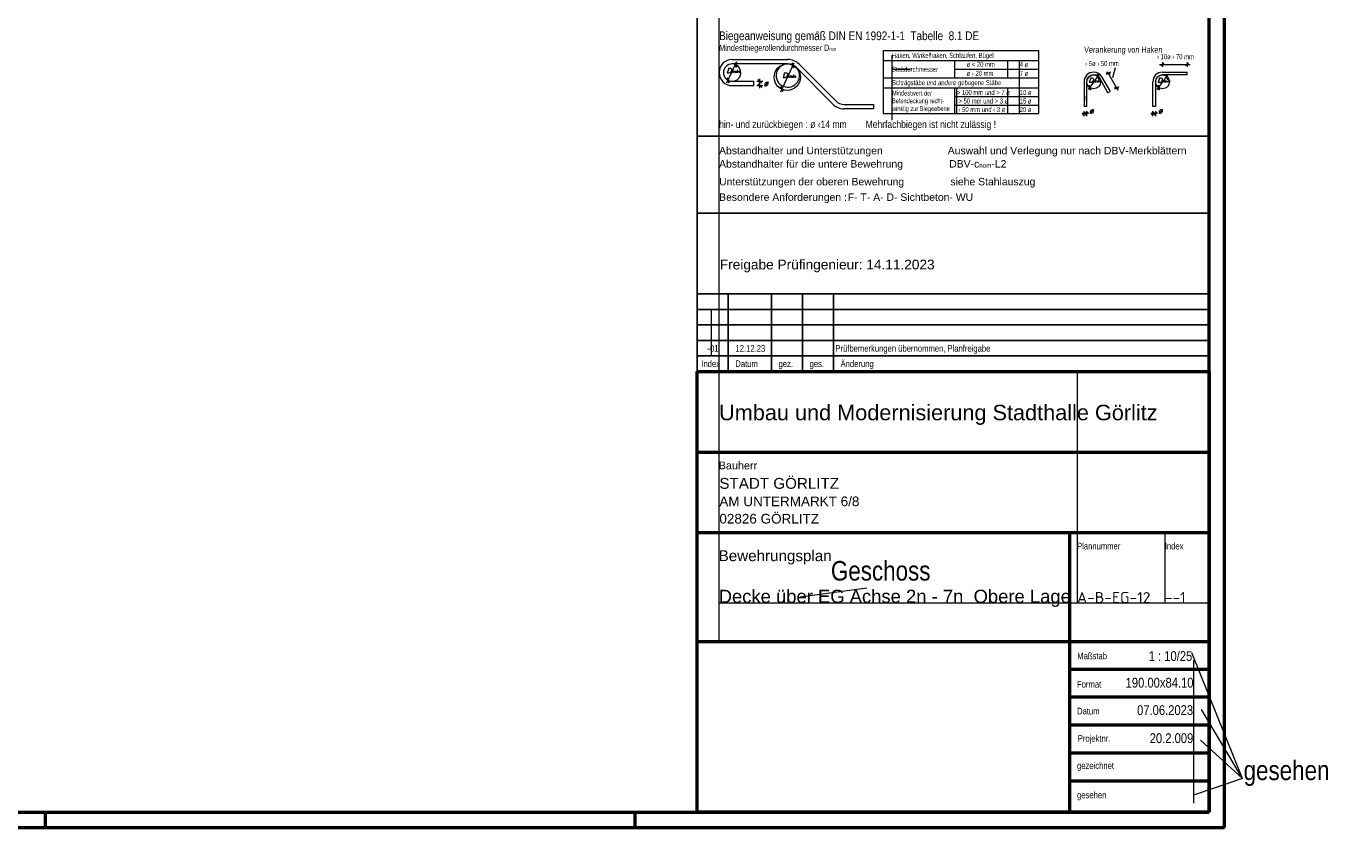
# Model space of a CAD drawing. Header units: millimetres. Extents: x -5 to 113, y -26 to 51.
# Tile 25 of 31: x 76 to 97, y 0 to 13. Entities that reach past the tile are written whole.
import ezdxf
from ezdxf.enums import TextEntityAlignment as Align

# ---------------------------------------------------------------- set-up
doc = ezdxf.new("R2010")
doc.units = ezdxf.units.MM
doc.styles.add('Arial', font='arial.ttf')
doc.styles.add('Arial Narrow', font='ARIALN.TTF')
doc.styles.add('isocp', font='isocp', dxfattribs={"width": 1.1})
doc.styles.add('Italic', font='Italic', dxfattribs={"width": 1.15})
doc.styles.add('msoutlook', font='msoutlook', dxfattribs={"width": 0.7, "oblique": 1.570796})

msp = doc.modelspace()

# ---------------------------------------------------------------- linework, layer by layer
at = {"color": 4, "linetype": 'Continuous', "lineweight": 50}
for p, q in [((95, 0), (95, 42.05)), ((94.75, 0.25), (94.75, 41.8)), ((86.5, 0.25), (86.5, 7.35)), ((86.5, 7.35), (94.75, 7.35)), ((94.75, 7.35), (94.75, 1.749996)), ((86.5, 6.05), (94.75, 6.05)), ((94.75, 5), (94.75, 4.75)), ((94.75, 4.75), (86.5, 4.75)), ((92.5, 4.75), (92.5, 0.25)), ((86.5, 3), (94.75, 3)), ((94.75, 2.55), (92.5, 2.55)), ((94.75, 2.1), (92.5, 2.1)), ((94.75, 1.749996), (94.75, 0.25)), ((94.75, 1.65), (92.5, 1.65)), ((94.75, 1.2), (92.5, 1.2)), ((94.75, 0.75), (92.5, 0.75)), ((1, 0.25), (94.75, 0.25)), ((94.75, 0.25), (86.5, 0.25)), ((0, 0), (95, 0))]:
    msp.add_line(p, q, dxfattribs=at)
at = {"color": 9, "linetype": 'Continuous', "lineweight": 0}
for p, q in [((86.854747, 7.35), (86.854747, 17.315944)), ((89.639623, 12.444265), (89.639623, 12.356689)), ((89.639623, 12.356689), (89.639623, 12.081689)), ((91.698223, 11.504189), (91.698223, 12.356689)), ((89.639623, 12.219189), (89.940064, 12.219189)), ((89.639623, 12.081689), (89.639623, 11.397265)), ((90.685426, 11.504189), (90.685426, 11.916689)), ((86.725366, 8.35), (86.725366, 7.6)), ((86.854747, 3), (86.854747, 7.35)), ((92.622953, 7.35), (92.622953, 3.619985)), ((94.0368, 4.75), (94.0368, 3.619985)), ((89.234672, 3.856308), (88.160109, 3.711655)), ((86.847521, 3.619985), (94.75, 3.619985)), ((95.290547, 0.791789), (94.472896, 2.814547)), ((94.501833, 2.695755), (94.501833, 0.393371)), ((95.290547, 0.791789), (94.62725, 1.905571)), ((95.290547, 0.791789), (94.6101, 1.408207)), ((95.290547, 0.791789), (94.518419, 0.525538))]:
    msp.add_line(p, q, dxfattribs=at)
at = {"color": 3, "linetype": 'Continuous', "lineweight": 25}
for p, q in [((86.5, 13.459069), (86.5, 8.465)), ((94.75, 8.465), (94.75, 13.459069)), ((87.136711, 12.244123), (87.107689, 12.323859)), ((88.061485, 12.243255), (88.032464, 12.32299)), ((92.948388, 12.140386), (92.977409, 12.06065)), ((93.093343, 12.159929), (93.158811, 12.141987)), ((93.974947, 12.270987), (94.022947, 12.318987)), ((94.057175, 12.140386), (94.086196, 12.06065)), ((94.372875, 12.270987), (94.420875, 12.318987)), ((86.98551, 12.078696), (87.014531, 11.998961)), ((87.541457, 11.994202), (87.481457, 12.054202)), ((87.541457, 11.924202), (87.481457, 11.984202)), ((87.851294, 11.937939), (87.880315, 11.858203)), ((92.815395, 11.960502), (92.844417, 11.880767)), ((93.226454, 11.92632), (93.291922, 11.908379)), ((93.924182, 11.960502), (93.953204, 11.880767)), ((92.759555, 11.528189), (92.711555, 11.480189)), ((92.753555, 11.480189), (92.801555, 11.528189)), ((93.868342, 11.528189), (93.820342, 11.480189)), ((93.862342, 11.480189), (93.910342, 11.528189)), ((86.5, 11.138194), (94.75, 11.138194)), ((86.5, 9.898099), (94.75, 9.898099)), ((86.5, 7.35), (86.5, 8.6)), ((94.75, 8.6), (86.5, 8.6)), ((87, 7.35), (87, 8.6)), ((87.7, 7.35), (87.7, 8.6)), ((88.2, 7.35), (88.2, 8.6)), ((88.7, 7.35), (88.7, 8.6)), ((94.75, 7.35), (94.75, 8.6)), ((86.5, 8.35), (94.75, 8.35)), ((86.5, 8.1), (94.75, 8.1)), ((86.5, 7.85), (94.75, 7.85)), ((86.5, 7.6), (94.75, 7.6))]:
    msp.add_line(p, q, dxfattribs=at)
at = {"color": 5, "linetype": 'Continuous', "lineweight": 18}
for p, q in [((86.980997, 11.999856), (87.142334, 12.345845)), ((87.065372, 12.374202), (87.962247, 12.374202)), ((89.5, 12.521689), (89.5, 11.504189)), ((89.5, 12.521689), (92, 12.521689)), ((89.5, 12.356689), (92, 12.356689)), ((90.64735, 12.356689), (90.64735, 12.081689)), ((91.5, 12.356689), (91.5, 12.081689)), ((92, 12.521689), (92, 11.504189)), ((93.998947, 12.334987), (93.998947, 12.254987)), ((94.396875, 12.334987), (94.396875, 12.254987)), ((87.962247, 12.304202), (87.065372, 12.304202)), ((87.847996, 11.856412), (88.063982, 12.319595)), ((88.686749, 11.657365), (88.09483, 12.249284)), ((88.736247, 11.706862), (88.144327, 12.298782)), ((90.64735, 12.219189), (92, 12.219189)), ((92.805391, 11.890211), (92.991962, 12.142565)), ((93.160831, 12.170761), (93.091323, 12.131155)), ((93.107498, 12.183564), (93.279908, 11.880987)), ((93.198275, 12.085377), (93.243941, 12.246551)), ((93.914178, 11.890211), (94.100749, 12.142565)), ((93.954157, 12.294987), (94.444333, 12.294987)), ((93.998947, 12.171031), (94.396875, 12.171031)), ((94.396875, 12.129031), (93.998947, 12.129031)), ((94.396875, 12.129031), (94.396875, 12.171031)), ((87.065372, 12.024202), (87.415372, 12.024202)), ((87.065372, 11.954202), (87.415372, 11.954202)), ((87.415372, 11.954202), (87.415372, 12.024202)), ((87.461457, 12.024202), (87.561457, 12.024202)), ((87.461457, 11.954202), (87.561457, 11.954202)), ((87.511457, 11.914202), (87.511457, 12.064202)), ((89.5, 12.081689), (92, 12.081689)), ((89.5, 11.916689), (92, 11.916689)), ((90.64735, 11.916689), (90.64735, 11.504189)), ((91.5, 11.916689), (91.5, 11.504189)), ((92.73566, 12.016531), (92.73566, 11.618603)), ((92.77766, 12.016531), (92.77766, 11.618603)), ((93.121017, 11.838619), (92.987906, 12.072227)), ((93.024397, 12.09302), (93.157509, 11.859412)), ((93.293942, 11.937153), (93.224434, 11.897547)), ((93.844447, 11.618603), (93.844447, 12.016531)), ((93.886447, 12.016531), (93.886447, 11.618603)), ((90.64735, 11.779189), (92, 11.779189)), ((92.77766, 11.712582), (92.77766, 11.792582)), ((93.121017, 11.838619), (93.157509, 11.859412)), ((88.868829, 11.651945), (89.340505, 11.651945)), ((89.340505, 11.581945), (88.868829, 11.581945)), ((89.340505, 11.651945), (89.340505, 11.581945)), ((89.5, 11.504189), (92, 11.504189)), ((90.64735, 11.641689), (92, 11.641689)), ((92.809555, 11.504189), (92.703555, 11.504189)), ((92.735555, 11.464189), (92.735555, 11.544189)), ((92.77766, 11.618603), (92.73566, 11.618603)), ((92.777555, 11.544189), (92.777555, 11.464189)), ((93.918342, 11.504189), (93.812342, 11.504189)), ((93.844342, 11.464189), (93.844342, 11.544189)), ((93.886447, 11.618603), (93.844447, 11.618603)), ((93.886342, 11.544189), (93.886342, 11.464189))]:
    msp.add_line(p, q, dxfattribs=at)
at = {"color": 4, "linetype": 'Continuous', "lineweight": 50, "ltscale": 0.2}
for p, q in [((76, 0), (76, 0.25)), ((85.5, 0), (85.5, 0.25))]:
    msp.add_line(p, q, dxfattribs=at)
at = {"color": 5, "linetype": 'Continuous', "lineweight": 18}
for centre, radius in [((87.952998, 12.090662), 0.2125), ((92.89016, 12.016531), 0.112069), ((93.998947, 12.016531), 0.112068)]:
    msp.add_circle(centre, radius, dxfattribs=at)
for centre, radius, start, end in [((87.065372, 12.164827), 0.210625, 90, 270), ((87.962247, 12.116702), 0.2575, 45, 90), ((87.065372, 12.164827), 0.140625, 90, 180), ((87.065372, 12.164827), 0.140625, 180, 270), ((87.065372, 12.164827), 0.140625, 270, 119.6747369), ((87.962247, 12.116702), 0.1875, 44.9997839, 90), ((92.89016, 12.016531), 0.1545, 90, 180), ((92.89016, 12.016531), 0.1125, 90, 180), ((92.89016, 12.016531), 0.1545, 29.6747344, 90), ((92.89016, 12.016531), 0.1125, 29.674636, 90), ((93.998947, 12.016531), 0.1545, 90, 180), ((93.998947, 12.016531), 0.1125, 90, 180), ((88.868829, 11.839445), 0.1875, 225.0002161, 270), ((88.868829, 11.839445), 0.2575, 225, 270)]:
    msp.add_arc(centre, radius, start, end, dxfattribs=at)
at = {"color": 9, "linetype": 'Continuous', "lineweight": 0}
msp.add_arc((87.962247, 12.116702), 0.1875, 90, 44.9997839, dxfattribs=at)

# ---------------------------------------------------------------- texts
at = {"color": 2, "lineweight": 35}
for s, height, style, p in [('Biegeanweisung gemäß DIN EN 1992-1-1  Tabelle  8.1 DE', 0.14, 'Arial Narrow', (86.854747, 12.687552)), ('hin- und zurückbiegen : ø ‹14 mm        Mehrfachbiegen ist nicht zulässig !', 0.12, 'Arial Narrow', (86.854747, 11.271462)), ('Abstandhalter und Unterstützungen', 0.12, 'Arial', (86.854747, 10.848101)), ('Auswahl und Verlegung nur nach DBV-Merkblättern', 0.12, 'Arial', (90.539976, 10.848099)), ('Unterstützungen der oberen Bewehrung                siehe Stahlauszug', 0.12, 'Arial', (86.854747, 10.348099)), ('Besondere Anforderungen :', 0.12, 'Arial', (86.854747, 10.098099)), ('Umbau und Modernisierung Stadthalle Görlitz', 0.25, 'Arial', (86.854747, 6.562896)), ('STADT GÖRLITZ', 0.175, 'Arial', (86.859103, 5.458769)), ('AM UNTERMARKT 6/8', 0.1555, 'Arial', (86.859103, 5.178869)), ('02826 GÖRLITZ', 0.1555, 'Arial', (86.859103, 4.898969)), ('Bewehrungsplan', 0.175, 'Arial', (86.847521, 4.293234))]:
    msp.add_text(s, height=height, dxfattribs=dict(at, style=style)).set_placement(p)
at = {"color": 3, "lineweight": 25, "style": 'msoutlook', "oblique": 1.5707963, "width": 0.7}
for s, height, p in [('Verankerung von Haken', 0.1, (92.73566, 12.484105)), ('Haken, Winkelhaken, Schlaufen, Bügel', 0.081, (89.639623, 12.401688)), ('ø < 20 mm', 0.081, (90.842442, 12.257338)), ('4 ø', 0.081, (91.698223, 12.257338)), ('Stabdurchmesser', 0.081, (89.639623, 12.177517)), ('ø › 20 mm', 0.081, (90.842442, 12.111562)), ('7 ø', 0.081, (91.698224, 12.111562)), ('Schrägstäbe und andere gebogene Stäbe', 0.081, (89.639623, 11.961919)), ('Mindestwert der', 0.0775, (89.639623, 11.794651)), ('Betondeckung recht-', 0.0775, (89.639623, 11.670651)), ('> 100 mm und > 7 ø', 0.081, (90.685426, 11.803905)), (' > 50 mm und > 3 ø', 0.081, (90.685426, 11.666405)), ('15 ø', 0.081, (91.698223, 11.666405)), ('10 ø', 0.081, (91.698224, 11.803905)), ('winklig zur Biegeebene', 0.0775, (89.639623, 11.546651)), (' ‹ 50 mm und ‹ 3 ø', 0.081, (90.685426, 11.528905)), ('20 ø', 0.081, (91.698223, 11.528905))]:
    msp.add_text(s, height=height, dxfattribs=at).set_placement(p)
for s, p in [('› 5ø › 50 mm', (92.753208, 12.310871)), ('› 10ø › 70 mm', (93.910124, 12.421255))]:
    msp.add_text(s, height=0.081, dxfattribs=at).set_placement(p, align=Align.MIDDLE_LEFT)
at = {"color": 3, "lineweight": 25, "style": 'Italic', "width": 1.15}
for p in [(87.570918, 11.993556), (92.816807, 11.551131), (93.925594, 11.551131)]:
    msp.add_text('ø', height=0.081, dxfattribs=at).set_placement(p, align=Align.MIDDLE_LEFT)
at = {"color": 9, "lineweight": 0}
for s, height, style, p in [('F- T- A- D- Sichtbeton- WU', 0.12, 'Arial', (88.928232, 10.098095)), ('Geschoss', 0.315, 'Arial Narrow', (88.656061, 3.980296)), ('gesehen', 0.315, 'Arial Narrow', (95.306522, 0.765164))]:
    msp.add_text(s, height=height, dxfattribs=dict(at, style=style)).set_placement(p)
at = {"color": 3, "lineweight": 25}
for s, height, style, p in [('Freigabe Prüfingenieur: 14.11.2023', 0.1575, 'Arial', (86.866624, 8.993623)), ('-01        12.12.23                                 Prüfbemerkungen übernommen, Planfreigabe', 0.1075, 'Arial Narrow', (86.666906, 7.667317)), ('Index', 0.1075, 'Arial Narrow', (86.568945, 7.419913)), ('Datum', 0.1075, 'Arial Narrow', (87.116406, 7.419913)), ('gez.', 0.1075, 'Arial Narrow', (87.812225, 7.419913)), ('ges.', 0.1075, 'Arial Narrow', (88.312225, 7.419913)), ('Änderung', 0.1075, 'Arial Narrow', (88.812225, 7.419913)), ('Bauherr', 0.125, 'Arial', (86.847521, 5.772352)), ('Plannummer', 0.1075, 'Arial Narrow', (92.622954, 4.481968)), ('Index', 0.1075, 'Arial Narrow', (94.0368, 4.481968)), ('Maßstab', 0.1075, 'Arial Narrow', (92.626189, 2.713135)), ('Format', 0.1075, 'Arial Narrow', (92.622954, 2.255711)), ('Datum', 0.1075, 'Arial Narrow', (92.622954, 1.823087)), ('Projektnr.', 0.1075, 'Arial Narrow', (92.635187, 1.382927)), ('gezeichnet', 0.1075, 'Arial Narrow', (92.622954, 0.945074)), ('gesehen', 0.1075, 'Arial Narrow', (92.622954, 0.472371))]:
    msp.add_text(s, height=height, dxfattribs=dict(at, style=style)).set_placement(p)
at = {"color": 4, "lineweight": 50, "style": 'Arial'}
msp.add_text('Decke über EG Achse 2n - 7n  Obere Lage', height=0.2125, dxfattribs=at).set_placement((86.847521, 3.619985))
at = {"color": 3, "lineweight": 25, "style": 'isocp', "width": 1.15}
for s, p in [('A-B-EG-12', (92.622953, 3.619985)), ('--1', (94.0368, 3.619985))]:
    msp.add_text(s, height=0.175, dxfattribs=at).set_placement(p)
at = {"color": 2, "lineweight": 35, "style": 'Arial Narrow'}
for s, p in [('1 : 10/25', (94.480052, 2.684935)), ('190.00x84.10', (94.499648, 2.256007)), ('07.06.2023', (94.493227, 1.81409)), ('20.2.009', (94.496647, 1.362305))]:
    msp.add_text(s, height=0.1575, dxfattribs=at).set_placement(p, align=Align.RIGHT)
at = {"color": 3, "lineweight": 25, "line_spacing_factor": 0.9}
for s, insert, char_height, attachment_point, style in [('Mindestbiegerollendurchmesser D{\\A1;\\H.6x;\\S^ min;}', (86.854747, 12.484105), 0.1, 7, 'msoutlook'), ('D{\\A1;\\H.6x;\\S^ min;}', (87.079098, 12.236759), 0.081, 2, 'Italic'), ('D{\\A1;\\H.6x;\\S^ min;}', (87.980235, 12.161066), 0.081, 2, 'Italic'), ('D{\\A1;\\H.6x;\\S^ min;}', (92.907648, 12.07899), 0.075, 2, 'Italic'), ('D{\\A1;\\H.6x;\\S^ min;}', (94.016186, 12.07899), 0.075, 2, 'Italic')]:
    msp.add_mtext(s, dxfattribs=dict(at, insert=insert, char_height=char_height, attachment_point=attachment_point, style=style))
at = {"color": 2, "lineweight": 35, "insert": (86.854747, 10.598099), "char_height": 0.12, "attachment_point": 7, "line_spacing_factor": 0.9, "style": 'Arial'}
msp.add_mtext('Abstandhalter für die untere Bewehrung                DBV-c{\\A1;\\H.6x;\\S^ nom;}-L2', dxfattribs=at)

doc.saveas('drawing.dxf')
